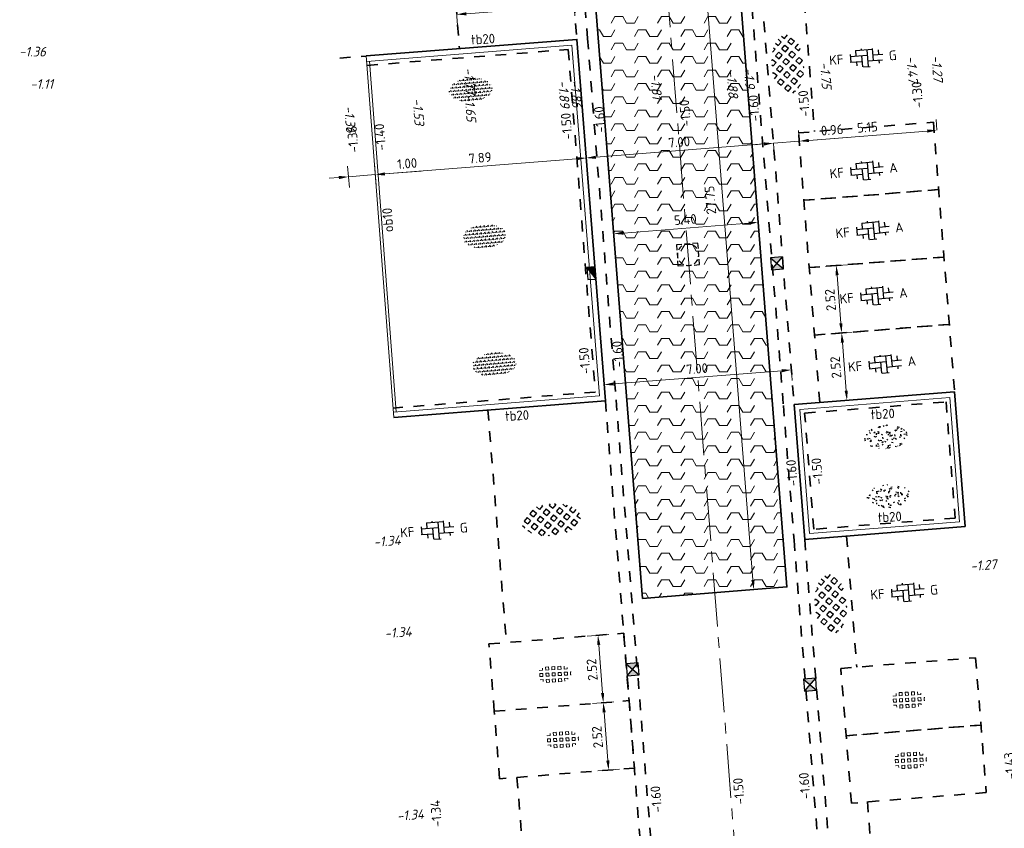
# Model space of a CAD drawing. Header units: metres. Extents: x 97990 to 98409, y 436026 to 436301.
# Tile 41 of 55: x 98245 to 98282, y 436228 to 436258. Entities that reach past the tile are written whole.
import ezdxf
from ezdxf.enums import TextEntityAlignment as Align

# ---------------------------------------------------------------- set-up
doc = ezdxf.new("R2010")
doc.units = ezdxf.units.M
doc.linetypes.add('AM-AS-SO', pattern=[16, 10, -2, 2, -2])
doc.linetypes.add('ZZ-HIDDEN-SO', pattern=[4, 2, -2])
for name, color, linetype, lineweight in [('B-WE-VH-NAP-T18-200', 252, 'Continuous', 18), ('B-WE-VH-OPENVERHARDING_TEGEL_GRAS-S-200', 70, 'Continuous', 18), ('N-OI-RI-ITR-M-200', 7, 'Continuous', 18), ('N-WE-AM-AS_WEG-G', 10, 'AM-AS-SO', 18), ('N-WE-GR-BEPLANTING-S-200', 90, 'Continuous', 25), ('N-WE-GR-GRAS-S-250', 60, 'Continuous', 25), ('N-WE-RI-HWA_KOLK-S-200', 150, 'Continuous', 25), ('N-WE-RI-HWA_PUTRAND-S-200', 150, 'Continuous', 25), ('N-WE-VH-FUNDERING-A-200', 252, 'Continuous', 18), ('N-WE-VH-FUNDERING-G', 7, 'Continuous', 35), ('N-WE-VH-FUNDERING_ZANDCEMENTSTABILISATIE-G', 7, 'ZZ-HIDDEN-SO', 35), ('N-WE-VH-HALFVERHARDING_GRASBETONSTEEN-S-200', 1, 'Continuous', 25), ('N-WE-VH-KANTOPSLUITING-T18-200', 1, 'Continuous', 18), ('N-WE-VH-KANTOPSLUITING_ACHTERKANTBAND-G', 1, 'Continuous', 18), ('N-WE-VH-KANTOPSLUITING_OPSLUITBAND_100X200-G', 1, 'Continuous', 18), ('N-WE-VH-KANTOPSLUITING_TROTTOIRBAND_180X200-G', 2, 'Continuous', 35), ('N-WE-VH-M-200', 7, 'Continuous', 18), ('N-WE-VH-MATERIAALGRENS-G', 7, 'ZZ-HIDDEN-SO', 35), ('N-WE-VH-NAP-T18-200', 4, 'Continuous', 18), ('N-WE-VH-OPENVERHARDING_BETONSTRAATSTEEN-S-200', 90, 'Continuous', 25)]:
    doc.layers.add(name, color=color, linetype=linetype, lineweight=lineweight)
doc.styles.add('NLCS-ISO', font='NLCS-ISO.ttf')
doc.styles.add('NLCS-ISO-M200-T18', font='NLCS-ISO.ttf', dxfattribs={"height": 0.36})
doc.styles.add('NLCS-ISO-M200-T18_CURSIEF', font='NLCS-ISO.ttf', dxfattribs={"oblique": 15, "height": 0.36})
doc.dimstyles.new('NLCS-M200-T18-PIJL_L2_H0', dxfattribs={"dimscale": 0.2, "dimtxt": 2.5, "dimasz": 1.8, "dimexe": 2, "dimexo": 2, "dimgap": 0.7, "dimtad": 1, "dimzin": 0, "dimdsep": 46, "dimtxsty": 'NLCS-ISO-M200-T18', "dimcen": 0, "dimdle": 2, "dimclrd": 256, "dimclre": 256, "dimclrt": 1, "dimadec": 0, "dimazin": 0, "dimtfac": 1, "dimtdec": 3, "dimtofl": 0, "dimtmove": 0, "dimatfit": 3, "dimfxl": 2, "dimfxlon": 1, "dimtfillclr": 256, "dimtolj": 1, "dimtzin": 0, "dimlwd": -1, "dimlwe": -1, "dimarcsym": 0})
doc.dimstyles.new('NLCS-M200-T18-PIJL_L2_H2', dxfattribs={"dimscale": 0.2, "dimtxt": 2.5, "dimasz": 1.8, "dimexe": 2, "dimexo": 2, "dimgap": 0.7, "dimtad": 1, "dimzin": 0, "dimdsep": 46, "dimtxsty": 'NLCS-ISO-M200-T18', "dimcen": 0, "dimdle": 2, "dimclrd": 256, "dimclre": 256, "dimclrt": 1, "dimazin": 0, "dimtfac": 1, "dimtdec": 3, "dimtofl": 0, "dimtmove": 0, "dimatfit": 3, "dimfxl": 2, "dimfxlon": 1, "dimtfillclr": 256, "dimtolj": 1, "dimtzin": 0, "dimlwd": -1, "dimlwe": -1, "dimarcsym": 0})

# ---------------------------------------------------------------- blocks, each defined once
blk = doc.blocks.new('SRI-PUT_PUTRAND_OPHOOGTEBRENGEN-SO')
at = {"lineweight": -3}
for points in [[(-1.01, 1.99), (-2.01, 1.99), (-2.01, 0.99)], [(0.49, 1.99), (-0.51, 1.99)], [(1.99, 0.99), (1.99, 1.99), (0.99, 1.99)], [(-2.01, 0.49), (-2.01, -0.51)], [(1.99, -0.51), (1.99, 0.49)], [(0.99, -2.01), (1.99, -2.01), (1.99, -1.01)], [(-0.51, -2.01), (0.49, -2.01)]]:
    blk.add_lwpolyline(points, dxfattribs=at)
blk.add_lwpolyline([(-1.01, -2.01), (-2.01, -2.01), (-2.01, -1.01)])
for start, end in [(74.9976, 104.9976), (165.0024, 195.0024), (120.0024, 150.0024), (29.9976, 59.9976), (344.9976, 14.9976), (210.0024, 240.0024), (299.9976, 329.9976), (255.0024, 285.0024)]:
    blk.add_arc((-0.01, -0.01), 2, start, end, dxfattribs=at)
blk = doc.blocks.new('SVH-GRASTEGEL_01_KL-SO')
for p, q in [((-3.12, 0.31), (-3.02, 0.31)), ((-3.02, -0.27), (-3.02, 0.31)), ((-2.44, 0.88), (-2.44, 1.09)), ((-2.44, 0.88), (-1.87, 0.88)), ((-2.44, 0.31), (-1.87, 0.31)), ((-2.44, -0.27), (-2.44, 0.31)), ((-1.87, 0.88), (-1.87, 1.38)), ((-1.87, -0.27), (-1.87, 0.31)), ((-1.29, 1.46), (-0.72, 1.46)), ((-1.29, 0.88), (-1.29, 1.46)), ((-1.29, 0.88), (-0.72, 0.88)), ((-1.29, 0.31), (-0.72, 0.31)), ((-1.29, -0.27), (-1.29, 0.31)), ((-0.72, 0.88), (-0.72, 1.46)), ((-0.72, -0.27), (-0.72, 0.31)), ((-0.14, 1.46), (0.43, 1.46)), ((-0.14, 0.88), (-0.14, 1.46)), ((-0.14, 0.88), (0.43, 0.88)), ((-0.14, 0.31), (0.43, 0.31)), ((-0.14, -0.27), (-0.14, 0.31)), ((0.43, 0.88), (0.43, 1.46)), ((0.43, -0.27), (0.43, 0.31)), ((1.01, 1.46), (1.58, 1.46)), ((1.01, 0.88), (1.01, 1.46)), ((1.01, 0.88), (1.58, 0.88)), ((1.01, 0.31), (1.58, 0.31)), ((1.01, -0.27), (1.01, 0.31)), ((1.58, 0.88), (1.58, 1.46)), ((1.58, -0.27), (1.58, 0.31)), ((2.16, 0.88), (2.16, 1.26)), ((2.16, 0.88), (2.72, 0.88)), ((2.16, 0.31), (2.73, 0.31)), ((2.16, -0.27), (2.16, 0.31)), ((2.73, -0.27), (2.73, 0.31)), ((-3.14, -0.27), (-3.02, -0.27)), ((-2.44, -0.27), (-1.87, -0.27)), ((-2.44, -0.84), (-1.87, -0.84)), ((-2.44, -1.09), (-2.44, -0.84)), ((-1.87, -1.38), (-1.87, -0.84)), ((-1.29, -0.27), (-0.72, -0.27)), ((-1.29, -0.84), (-0.72, -0.84)), ((-1.29, -1.42), (-1.29, -0.84)), ((-1.29, -1.42), (-0.72, -1.42)), ((-0.72, -1.42), (-0.72, -0.84)), ((-0.14, -0.27), (0.43, -0.27)), ((-0.14, -0.84), (0.43, -0.84)), ((-0.14, -1.42), (-0.14, -0.84)), ((-0.14, -1.42), (0.43, -1.42)), ((0.43, -1.42), (0.43, -0.84)), ((1.01, -0.27), (1.58, -0.27)), ((1.01, -0.84), (1.58, -0.84)), ((1.01, -1.42), (1.01, -0.84)), ((1.01, -1.42), (1.58, -1.42)), ((1.58, -1.42), (1.58, -0.84)), ((2.16, -0.27), (2.73, -0.27)), ((2.16, -0.84), (2.73, -0.84)), ((2.16, -1.26), (2.16, -0.84)), ((2.73, -0.87), (2.73, -0.84))]:
    blk.add_line(p, q)
at = {"style": 'NLCS-ISO'}
blk.add_attdef('FORMAAT', text='', height=1.8, dxfattribs=at).set_placement((-4.39, 0.02), align=Align.MIDDLE_RIGHT)
blk.add_attdef('KLEUR', text='', height=1.8, dxfattribs=at).set_placement((4.11, 0.02), align=Align.MIDDLE_LEFT)
at = {"style": 'NLCS-ISO', "flags": 1}
blk.add_attdef('FUNCTIE', text='', height=1.8, dxfattribs=at).set_placement((-0.14, -2.73), align=Align.TOP_CENTER)
blk = doc.blocks.new('SGR-GRAS_01_KL-SO')
h = blk.add_hatch()
h.set_pattern_fill('AGR-GRAS_01', color=256, scale=0.075, pattern_type=2)
h.set_pattern_definition([(0, (0, 0), (1.875, 1.875), [0.225, -1.5]), (45, (0.75, 0.375), (-0.2121, 3.5002), [0.225, -1.5]), (30, (0.15, 0.225), (0.4265, 2.4113), [0.225, -1.5]), (15, (0.6, 0.9), (0.72305, 1.35843), [0.225, -1.5]), (135, (0.3, 3.75), (-0.05303, -1.21976), [0.225, -1.5]), (150, (2.25, 0.75), (0.40442, -1.09952), [0.225, -1.5]), (165, (0.45, 0.075), (0.26897, -1.3144), [0.225, -1.5]), (85, (0.75, 0.75), (-1.6363, 1.95), [0.225, -1.5]), (100, (0, 0), (-2.0852, 1.4601), [0.225, -1.5])])
edge = h.paths.add_edge_path()
edge.add_ellipse((0, 0), major_axis=(-3.25, 0), ratio=0.538462, start_angle=0, end_angle=360)
at = {"style": 'NLCS-ISO'}
blk.add_attdef('TYPE', text='', height=1.8, dxfattribs=at).set_placement((4.25, 0), align=Align.MIDDLE_LEFT)
blk = doc.blocks.new('SVH-BSS_KEIFORMAAT_ELLEBOOG_KL-SO')
for p, q in [((-2.92, 0.77), (-2.92, -0.66)), ((-2.92, 0.39), (0.23, 0.39)), ((-1.87, 1.43), (-1.87, 0.39)), ((-1.86, 1.44), (1.28, 1.44)), ((-0.82, 1.69), (-0.82, 1.44)), ((-0.82, 0.39), (-0.82, -1.69)), ((0.23, 1.44), (0.23, -1.71)), ((1.28, 1.61), (1.28, -0.66)), ((1.28, 0.39), (3.17, 0.39)), ((2.33, 1.22), (2.33, 0.39)), ((-3.01, -0.66), (-0.82, -0.66)), ((-1.87, -0.66), (-1.87, -1.43)), ((-0.65, -1.71), (0.65, -1.71)), ((0.23, -0.66), (3.01, -0.66)), ((2.33, -0.66), (2.33, -1.22))]:
    blk.add_line(p, q)
at = {"style": 'NLCS-ISO'}
blk.add_attdef('FORMAAT', text='', height=1.8, dxfattribs=at).set_placement((-4.25, 0), align=Align.MIDDLE_RIGHT)
blk.add_attdef('KLEUR', text='', height=1.8, dxfattribs=at).set_placement((4.25, 0), align=Align.MIDDLE_LEFT)
at = {"style": 'NLCS-ISO', "flags": 1}
blk.add_attdef('FUNCTIE', text='', height=1.8, dxfattribs=at).set_placement((0, -2.75), align=Align.TOP_CENTER)
blk = doc.blocks.new('SVH-GRASBETONSTEEN_02-SO')
for p, q in [((-3.64, 2.21), (-3.59, 2.26)), ((-3.02, 1.59), (-3.64, 2.21)), ((-3.02, 1.59), (-2.4, 2.21)), ((-2.4, 2.21), (-2.77, 2.58)), ((-1.16, 2.21), (-0.55, 2.83)), ((-0.55, 1.59), (-1.16, 2.21)), ((0.07, 2.21), (-0.55, 2.83)), ((-0.55, 1.59), (0.07, 2.21)), ((0.69, 2.83), (0.56, 2.96)), ((0.69, 2.83), (0.8, 2.94)), ((1.31, 2.21), (1.89, 2.79)), ((1.93, 1.59), (1.31, 2.21)), ((1.93, 1.59), (2.55, 2.21)), ((2.55, 2.21), (1.98, 2.78)), ((4.4, 1.59), (3.87, 2.12)), ((-4.88, -0.26), (-5.49, 0.35)), ((-4.88, 0.97), (-4.26, 1.59)), ((-4.26, 0.35), (-4.88, 0.97)), ((-3.64, 0.97), (-4.26, 1.59)), ((-4.26, 0.35), (-3.64, 0.97)), ((-3.64, -0.26), (-3.02, 0.35)), ((-2.4, -0.26), (-3.02, 0.35)), ((-2.4, 0.97), (-1.78, 1.59)), ((-1.78, 0.35), (-2.4, 0.97)), ((-1.16, 0.97), (-1.78, 1.59)), ((-1.78, 0.35), (-1.16, 0.97)), ((-1.16, -0.26), (-0.55, 0.35)), ((0.07, -0.26), (-0.55, 0.35)), ((0.07, 0.97), (0.69, 1.59)), ((0.69, 0.35), (0.07, 0.97)), ((1.31, 0.97), (0.69, 1.59)), ((0.69, 0.35), (1.31, 0.97)), ((1.31, -0.26), (1.93, 0.35)), ((2.55, -0.26), (1.93, 0.35)), ((2.55, 0.97), (3.17, 1.59)), ((3.17, 0.35), (2.55, 0.97)), ((3.78, 0.97), (3.17, 1.59)), ((3.17, 0.35), (3.78, 0.97)), ((3.78, -0.26), (4.4, 0.35)), ((4.4, 1.59), (4.52, 1.71)), ((5.02, -0.26), (4.4, 0.35)), ((5.02, 0.97), (5.14, 1.09)), ((5.42, 0.57), (5.02, 0.97)), ((-5.35, -0.74), (-4.88, -0.26)), ((-4.82, -1.45), (-4.26, -0.88)), ((-3.64, -1.5), (-4.26, -0.88)), ((-4.12, -1.98), (-3.64, -1.5)), ((-3.02, -0.88), (-3.64, -0.26)), ((-3.02, -0.88), (-2.4, -0.26)), ((-2.4, -1.5), (-1.78, -0.88)), ((-1.78, -2.12), (-2.4, -1.5)), ((-1.16, -1.5), (-1.78, -0.88)), ((-1.78, -2.12), (-1.16, -1.5)), ((-0.55, -0.88), (-1.16, -0.26)), ((-0.55, -0.88), (0.07, -0.26)), ((0.07, -1.5), (0.69, -0.88)), ((0.69, -2.12), (0.07, -1.5)), ((1.31, -1.5), (0.69, -0.88)), ((0.69, -2.12), (1.31, -1.5)), ((1.93, -0.88), (1.31, -0.26)), ((1.93, -0.88), (2.55, -0.26)), ((2.55, -1.5), (3.17, -0.88)), ((3.17, -2.12), (2.55, -1.5)), ((3.78, -1.5), (3.17, -0.88)), ((3.17, -2.12), (3.78, -1.5)), ((4.4, -0.88), (3.78, -0.26)), ((4.4, -0.88), (5.02, -0.26)), ((-3.29, -2.39), (-3.02, -2.12)), ((-2.48, -2.66), (-3.02, -2.12)), ((-1.16, -2.74), (-0.55, -2.12)), ((-0.98, -2.93), (-1.16, -2.74)), ((0.07, -2.74), (-0.55, -2.12)), ((-0.16, -2.97), (0.07, -2.74)), ((1.31, -2.74), (1.93, -2.12)), ((1.44, -2.87), (1.31, -2.74)), ((2.47, -2.66), (1.93, -2.12))]:
    blk.add_line(p, q)
at = {"style": 'NLCS-ISO'}
blk.add_attdef('FORMAAT', text='', height=1.8, dxfattribs=at).set_placement((-6.62, -0.1), align=Align.MIDDLE_RIGHT)
blk.add_attdef('KLEUR', text='', height=1.8, dxfattribs=at).set_placement((6.43, -0.1), align=Align.MIDDLE_LEFT)
at = {"style": 'NLCS-ISO', "flags": 1}
blk.add_attdef('FUNCTIE', text='', height=1.8, dxfattribs=at).set_placement((0, -3.98), align=Align.TOP_CENTER)
blk = doc.blocks.new('SRI-KOLK_STRAAT_01-SO')
h = blk.add_hatch(color=256)
h.dxf.hatch_style = 1
h.paths.add_polyline_path([(0, 1.125), (-1.125, 2.25), (-1.125, 0)])
h.paths.add_polyline_path([(1.125, 2.25), (0, 1.125), (1.125, 0)])
for p, q in [((-1.125, 0), (1.125, 2.25)), ((1.125, 0), (-1.125, 2.25))]:
    blk.add_line(p, q)
blk.add_lwpolyline([(-1.125, 0), (1.125, 0), (1.125, 2.25), (-1.125, 2.25)], close=True)
blk = doc.blocks.new('*D284')
at = {"layer": 'Defpoints', "color": 0, "ltscale": 0.2, "transparency": 16777216}
for p in [(98265.571, 436258.269), (98265.571, 436258.268), (98266.964, 436184.894)]:
    blk.add_point(p, dxfattribs=at)
at = {"layer": 'N-WE-VH-M-200', "ltscale": 0.2, "transparency": 16777216}
for p, q in [((98261.229, 436257.524), (98261.166, 436258.322)), ((98261.556, 436257.951), (98265.212, 436258.24)), ((98265.571, 436258.268), (98265.603, 436257.87))]:
    blk.add_line(p, q, dxfattribs=at)
for points in [[(98265.217, 436258.18), (98265.208, 436258.3), (98265.571, 436258.268)], [(98261.561, 436257.891), (98261.551, 436258.011), (98261.197, 436257.923)]]:
    blk.add_solid(points, dxfattribs=at)
at = {"layer": 'N-WE-VH-M-200', "color": 1, "ltscale": 0.2, "transparency": 16777216, "insert": (98263.359, 436258.415), "char_height": 0.36, "attachment_point": 5, "rotation": 4.5153, "style": 'NLCS-ISO-M200-T18'}
blk.add_mtext('\\A1;4.39', dxfattribs=at)
blk = doc.blocks.new('*D285')
at = {"layer": 'Defpoints', "color": 0, "ltscale": 0.2, "transparency": 16777216}
for p in [(98265.571, 436258.269), (98273.669, 436244.678), (98273.669, 436244.678)]:
    blk.add_point(p, dxfattribs=at)
at = {"layer": 'N-WE-VH-M-200', "ltscale": 0.2, "transparency": 16777216}
for p, q in [((98267.047, 436244.155), (98273.31, 436244.65)), ((98273.669, 436244.678), (98273.7, 436244.279)), ((98266.657, 436244.525), (98266.72, 436243.728))]:
    blk.add_line(p, q, dxfattribs=at)
for points in [[(98273.315, 436244.59), (98273.305, 436244.709), (98273.669, 436244.678)], [(98267.052, 436244.095), (98267.042, 436244.215), (98266.688, 436244.127)]]:
    blk.add_solid(points, dxfattribs=at)
at = {"layer": 'N-WE-VH-M-200', "color": 1, "ltscale": 0.2, "transparency": 16777216, "insert": (98270.153, 436244.721), "char_height": 0.36, "attachment_point": 5, "rotation": 4.5153, "style": 'NLCS-ISO-M200-T18'}
blk.add_mtext('\\A1;7.00', dxfattribs=at)
blk = doc.blocks.new('*D286')
at = {"layer": 'Defpoints', "color": 0, "ltscale": 0.2, "transparency": 16777216}
for p in [(98273.669, 436244.678), (98279.802, 436186.852), (98279.802, 436186.852)]:
    blk.add_point(p, dxfattribs=at)
at = {"layer": 'N-WE-VH-M-200', "ltscale": 0.2, "transparency": 16777216}
for p, q in [((98278.214, 436187.128), (98278.276, 436186.33)), ((98279.802, 436186.852), (98279.77, 436187.251)), ((98278.604, 436186.757), (98279.443, 436186.824))]:
    blk.add_line(p, q, dxfattribs=at)
for points in [[(98278.609, 436186.698), (98278.599, 436186.817), (98278.245, 436186.729)], [(98279.447, 436186.764), (98279.438, 436186.883), (98279.802, 436186.852)]]:
    blk.add_solid(points, dxfattribs=at)
at = {"layer": 'N-WE-VH-M-200', "color": 1, "ltscale": 0.2, "transparency": 16777216, "insert": (98278.998, 436187.109), "char_height": 0.36, "attachment_point": 5, "rotation": 4.5153, "style": 'NLCS-ISO-M200-T18'}
blk.add_mtext('\\A1;1.56', dxfattribs=at)
blk = doc.blocks.new('*D295')
at = {"layer": 'Defpoints', "color": 0, "ltscale": 0.2, "transparency": 16777216}
for p in [(98258.158, 436251.955), (98257.369, 436249.263), (98258.364, 436249.34)]:
    blk.add_point(p, dxfattribs=at)
at = {"layer": 'N-WE-VH-M-200', "ltscale": 0.2, "transparency": 16777216}
for p, q in [((98258.189, 436251.556), (98258.126, 436252.354)), ((98257.194, 436251.477), (98257.131, 436252.275)), ((98258.517, 436251.983), (98259.873, 436252.09)), ((98256.804, 436251.848), (98256.445, 436251.82)), ((98257.163, 436251.876), (98258.158, 436251.955))]:
    blk.add_line(p, q, dxfattribs=at)
for points in [[(98258.522, 436251.923), (98258.512, 436252.043), (98258.158, 436251.955)], [(98256.809, 436251.788), (98256.799, 436251.908), (98257.163, 436251.876)]]:
    blk.add_solid(points, dxfattribs=at)
at = {"layer": 'N-WE-VH-M-200', "color": 1, "ltscale": 0.2, "transparency": 16777216, "insert": (98259.349, 436252.37), "char_height": 0.36, "attachment_point": 5, "rotation": 4.5153, "style": 'NLCS-ISO-M200-T18'}
blk.add_mtext('\\A1;1.00', dxfattribs=at)
blk = doc.blocks.new('*D296')
at = {"layer": 'Defpoints', "color": 0, "ltscale": 0.2, "transparency": 16777216}
for p in [(98266.021, 436252.576), (98266.021, 436252.576), (98258.364, 436249.34)]:
    blk.add_point(p, dxfattribs=at)
at = {"layer": 'N-WE-VH-M-200', "ltscale": 0.2, "transparency": 16777216}
for p, q in [((98258.189, 436251.556), (98258.126, 436252.354)), ((98258.517, 436251.983), (98265.662, 436252.547)), ((98266.021, 436252.576), (98266.053, 436252.177))]:
    blk.add_line(p, q, dxfattribs=at)
for points in [[(98265.667, 436252.488), (98265.657, 436252.607), (98266.021, 436252.576)], [(98258.522, 436251.923), (98258.512, 436252.043), (98258.158, 436251.955)]]:
    blk.add_solid(points, dxfattribs=at)
at = {"layer": 'N-WE-VH-M-200', "color": 1, "ltscale": 0.2, "transparency": 16777216, "insert": (98262.064, 436252.584), "char_height": 0.36, "attachment_point": 5, "rotation": 4.5153, "style": 'NLCS-ISO-M200-T18'}
blk.add_mtext('\\A1;7.89', dxfattribs=at)
blk = doc.blocks.new('*D297')
at = {"layer": 'Defpoints', "color": 0, "ltscale": 0.2, "transparency": 16777216}
for p in [(98273.001, 436253.127), (98273.001, 436253.127), (98266.021, 436252.576)]:
    blk.add_point(p, dxfattribs=at)
at = {"layer": 'N-WE-VH-M-200', "ltscale": 0.2, "transparency": 16777216}
for p, q in [((98266.38, 436252.604), (98272.643, 436253.099)), ((98273.001, 436253.127), (98273.033, 436252.728)), ((98266.021, 436252.576), (98266.053, 436252.177))]:
    blk.add_line(p, q, dxfattribs=at)
for points in [[(98272.647, 436253.039), (98272.638, 436253.158), (98273.001, 436253.127)], [(98266.385, 436252.544), (98266.375, 436252.664), (98266.021, 436252.576)]]:
    blk.add_solid(points, dxfattribs=at)
at = {"layer": 'N-WE-VH-M-200', "color": 1, "ltscale": 0.2, "transparency": 16777216, "insert": (98269.486, 436253.17), "char_height": 0.36, "attachment_point": 5, "rotation": 4.5153, "style": 'NLCS-ISO-M200-T18'}
blk.add_mtext('\\A1;7.00', dxfattribs=at)
blk = doc.blocks.new('*D298')
at = {"layer": 'Defpoints', "color": 0, "ltscale": 0.2, "transparency": 16777216}
for p in [(98273.001, 436253.127), (98273.961, 436253.203), (98273.961, 436253.203)]:
    blk.add_point(p, dxfattribs=at)
at = {"layer": 'N-WE-VH-M-200', "ltscale": 0.2, "transparency": 16777216}
for p, q in [((98273.961, 436253.203), (98273.929, 436253.602)), ((98272.643, 436253.099), (98272.284, 436253.07)), ((98273.001, 436253.127), (98273.961, 436253.203)), ((98273.001, 436253.127), (98273.033, 436252.728)), ((98274.32, 436253.231), (98275.747, 436253.344))]:
    blk.add_line(p, q, dxfattribs=at)
for points in [[(98272.647, 436253.039), (98272.638, 436253.158), (98273.001, 436253.127)], [(98274.324, 436253.171), (98274.315, 436253.291), (98273.961, 436253.203)]]:
    blk.add_solid(points, dxfattribs=at)
at = {"layer": 'N-WE-VH-M-200', "color": 1, "ltscale": 0.2, "transparency": 16777216, "insert": (98275.188, 436253.621), "char_height": 0.36, "attachment_point": 5, "rotation": 4.5153, "style": 'NLCS-ISO-M200-T18'}
blk.add_mtext('\\A1;0.96', dxfattribs=at)
blk = doc.blocks.new('*D299')
at = {"layer": 'Defpoints', "color": 0, "ltscale": 0.2, "transparency": 16777216}
for p in [(98279.095, 436253.608), (98279.096, 436253.601), (98273.961, 436253.203)]:
    blk.add_point(p, dxfattribs=at)
at = {"layer": 'N-WE-VH-M-200', "ltscale": 0.2, "transparency": 16777216}
for p, q in [((98279.095, 436253.608), (98279.064, 436254.007)), ((98273.961, 436253.203), (98273.929, 436253.602)), ((98274.32, 436253.231), (98278.736, 436253.58))]:
    blk.add_line(p, q, dxfattribs=at)
for points in [[(98278.741, 436253.52), (98278.731, 436253.64), (98279.095, 436253.608)], [(98274.324, 436253.171), (98274.315, 436253.291), (98273.961, 436253.203)]]:
    blk.add_solid(points, dxfattribs=at)
at = {"layer": 'N-WE-VH-M-200', "color": 1, "ltscale": 0.2, "transparency": 16777216, "insert": (98276.503, 436253.724), "char_height": 0.36, "attachment_point": 5, "rotation": 4.5153, "style": 'NLCS-ISO-M200-T18'}
blk.add_mtext('\\A1;5.15', dxfattribs=at)
blk = doc.blocks.new('*D168')
at = {"layer": 'Defpoints', "color": 0, "ltscale": 0.2, "transparency": 16777216}
for p in [(98274.532, 436245.976), (98275.543, 436246.056), (98274.73, 436243.464)]:
    blk.add_point(p, dxfattribs=at)
at = {"layer": 'N-WE-VH-M-200', "ltscale": 0.2, "transparency": 16777216}
for p, q in [((98275.144, 436246.025), (98275.941, 436246.088)), ((98275.713, 436243.903), (98275.571, 436245.697)), ((98275.342, 436243.513), (98276.14, 436243.576))]:
    blk.add_line(p, q, dxfattribs=at)
for points in [[(98275.511, 436245.693), (98275.631, 436245.702), (98275.543, 436246.056)], [(98275.653, 436243.898), (98275.772, 436243.908), (98275.741, 436243.544)]]:
    blk.add_solid(points, dxfattribs=at)
at = {"layer": 'N-WE-VH-M-200', "color": 1, "ltscale": 0.2, "transparency": 16777216, "insert": (98275.323, 436244.775), "char_height": 0.36, "attachment_point": 5, "rotation": 94.5153, "style": 'NLCS-ISO-M200-T18'}
blk.add_mtext('\\A1;2.52', dxfattribs=at)
blk = doc.blocks.new('*D169')
at = {"layer": 'Defpoints', "color": 0, "ltscale": 0.2, "transparency": 16777216}
for p in [(98274.333, 436248.489), (98275.344, 436248.568), (98274.532, 436245.976)]:
    blk.add_point(p, dxfattribs=at)
at = {"layer": 'N-WE-VH-M-200', "ltscale": 0.2, "transparency": 16777216}
for p, q in [((98274.945, 436248.537), (98275.743, 436248.6)), ((98275.514, 436246.415), (98275.373, 436248.21)), ((98275.144, 436246.025), (98275.941, 436246.088))]:
    blk.add_line(p, q, dxfattribs=at)
for points in [[(98275.313, 436248.205), (98275.432, 436248.214), (98275.344, 436248.568)], [(98275.454, 436246.41), (98275.574, 436246.42), (98275.543, 436246.056)]]:
    blk.add_solid(points, dxfattribs=at)
at = {"layer": 'N-WE-VH-M-200', "color": 1, "ltscale": 0.2, "transparency": 16777216, "insert": (98275.124, 436247.287), "char_height": 0.36, "attachment_point": 5, "rotation": 94.5153, "style": 'NLCS-ISO-M200-T18'}
blk.add_mtext('\\A1;2.52', dxfattribs=at)
blk = doc.blocks.new('*D161')
at = {"layer": 'Defpoints', "color": 0, "ltscale": 0.2, "transparency": 16777216}
for p in [(98266.66, 436232.277), (98265.109, 436232.154), (98265.307, 436229.642)]:
    blk.add_point(p, dxfattribs=at)
at = {"layer": 'N-WE-VH-M-200', "ltscale": 0.2, "transparency": 16777216}
for p, q in [((98266.261, 436232.245), (98267.058, 436232.308)), ((98266.83, 436230.124), (98266.688, 436231.918)), ((98266.459, 436229.733), (98267.257, 436229.796))]:
    blk.add_line(p, q, dxfattribs=at)
for points in [[(98266.628, 436231.913), (98266.748, 436231.923), (98266.66, 436232.277)], [(98266.77, 436230.119), (98266.889, 436230.128), (98266.858, 436229.765)]]:
    blk.add_solid(points, dxfattribs=at)
at = {"layer": 'N-WE-VH-M-200', "color": 1, "ltscale": 0.2, "transparency": 16777216, "insert": (98266.44, 436230.996), "char_height": 0.36, "attachment_point": 5, "rotation": 94.5153, "style": 'NLCS-ISO-M200-T18'}
blk.add_mtext('\\A1;2.52', dxfattribs=at)
blk = doc.blocks.new('*D162')
at = {"layer": 'Defpoints', "color": 0, "ltscale": 0.2, "transparency": 16777216}
for p in [(98266.461, 436234.789), (98264.911, 436234.667), (98265.109, 436232.154)]:
    blk.add_point(p, dxfattribs=at)
at = {"layer": 'N-WE-VH-M-200', "ltscale": 0.2, "transparency": 16777216}
for p, q in [((98266.062, 436234.758), (98266.86, 436234.821)), ((98266.631, 436232.636), (98266.489, 436234.43)), ((98266.261, 436232.245), (98267.058, 436232.308))]:
    blk.add_line(p, q, dxfattribs=at)
for points in [[(98266.43, 436234.425), (98266.549, 436234.435), (98266.461, 436234.789)], [(98266.571, 436232.631), (98266.691, 436232.64), (98266.66, 436232.277)]]:
    blk.add_solid(points, dxfattribs=at)
at = {"layer": 'N-WE-VH-M-200', "color": 1, "ltscale": 0.2, "transparency": 16777216, "insert": (98266.241, 436233.508), "char_height": 0.36, "attachment_point": 5, "rotation": 94.5153, "style": 'NLCS-ISO-M200-T18'}
blk.add_mtext('\\A1;2.52', dxfattribs=at)
blk = doc.blocks.new('*D252')
at = {"layer": 'Defpoints', "color": 0, "ltscale": 0.2, "transparency": 16777216}
for p in [(98271.322, 436264.248), (98265.938, 436263.823), (98272.434, 436250.176)]:
    blk.add_point(p, dxfattribs=at)
at = {"layer": 'N-OI-RI-ITR-M-200', "ltscale": 0.2, "transparency": 16777216}
for p, q in [((98272.402, 436250.575), (98272.466, 436249.777)), ((98267.019, 436250.149), (98267.082, 436249.352)), ((98267.41, 436249.779), (98272.075, 436250.148))]:
    blk.add_line(p, q, dxfattribs=at)
for points in [[(98272.07, 436250.207), (98272.08, 436250.088), (98272.434, 436250.176)], [(98267.405, 436249.839), (98267.414, 436249.719), (98267.051, 436249.751)]]:
    blk.add_solid(points, dxfattribs=at)
at = {"layer": 'N-OI-RI-ITR-M-200', "color": 1, "ltscale": 0.2, "transparency": 16777216, "insert": (98269.717, 436250.282), "char_height": 0.36, "attachment_point": 5, "rotation": 4.5194, "style": 'NLCS-ISO-M200-T18'}
blk.add_mtext('\\A1;5.40', dxfattribs=at)
blk = doc.blocks.new('*D261')
at = {"layer": 'Defpoints', "color": 0, "ltscale": 0.2, "transparency": 16777216}
for p in [(98271.322, 436264.248), (98273.506, 436236.589), (98272.265, 436236.491)]:
    blk.add_point(p, dxfattribs=at)
at = {"layer": 'N-OI-RI-ITR-M-200', "ltscale": 0.2, "transparency": 16777216}
for p, q in [((98270.478, 436264.182), (98269.68, 436264.119)), ((98270.107, 436263.791), (98272.237, 436236.85)), ((98272.664, 436236.522), (98271.866, 436236.459))]:
    blk.add_line(p, q, dxfattribs=at)
for points in [[(98270.047, 436263.786), (98270.167, 436263.796), (98270.079, 436264.15)], [(98272.177, 436236.845), (98272.297, 436236.854), (98272.265, 436236.491)]]:
    blk.add_solid(points, dxfattribs=at)
at = {"layer": 'N-OI-RI-ITR-M-200', "color": 1, "ltscale": 0.2, "transparency": 16777216, "insert": (98270.65, 436251.007), "char_height": 0.36, "attachment_point": 5, "rotation": 94.5194, "style": 'NLCS-ISO-M200-T18'}
blk.add_mtext('\\A1;27.75', dxfattribs=at)
blk = doc.blocks.new('SGR-BEPLANTING_SOORT_01_KL-SO')
h = blk.add_hatch()
h.set_pattern_fill('AGR-BEPLANTING_SOORT_01', color=256, scale=0.1, pattern_type=2)
h.set_pattern_definition([(60, (0, 0), (-0.288675, 0.5), [0.14434, -0.43301]), (120, (0, 0), (-0.57735, -1e-07), [0.14434, -0.43301]), (270, (0, 0), (0.288675, -0.5), [0.125, -0.875])])
edge = h.paths.add_edge_path()
edge.add_ellipse((0, 0), major_axis=(3.25, 0), ratio=0.538462, start_angle=0, end_angle=360)
at = {"style": 'NLCS-ISO'}
blk.add_attdef('TYPE', text='', height=1.8, dxfattribs=at).set_placement((4.25, 0), align=Align.MIDDLE_LEFT)
blk = doc.blocks.new('SRI-KOLK_TROTTOIR-SO')
blk.add_hatch(color=256).paths.add_polyline_path([(1.125, 1.5), (-1.125, 1.5), (-1.125, 0)])
blk.add_line((-1.125, 0), (1.125, 1.5))
at = {"flags": 128}
blk.add_lwpolyline([(-1.125, 0), (1.125, 0), (1.125, 1.5), (-1.125, 1.5)], close=True, dxfattribs=at)

msp = doc.modelspace()

# ---------------------------------------------------------------- hatches: boundary and pattern name
at = {"layer": 'N-WE-VH-FUNDERING-A-200'}
h = msp.add_hatch(dxfattribs=at)
h.set_pattern_fill('AVH-FUNDERING_OVERIG-SO', color=252, scale=0.2, pattern_type=2)
h.set_pattern_definition([(0, (98270.12518, 436245.10316), (1.299038, 0.25), [0.288676, -1.443376]), (60, (98270.41386, 436245.60316), (-4e-07, 0.4999994), [0.288676, -1.443376]), (120, (98270.1252, 436245.10316), (-0.866026, 0.5), [0.288676, -1.443376])])
h.paths.add_polyline_path([(98265.938, 436263.823), (98268.123, 436236.164), (98273.506, 436236.589), (98271.322, 436264.248)])

# ---------------------------------------------------------------- linework, layer by layer
at = {"layer": 'N-WE-AM-AS_WEG-G', "ltscale": 0.2}
msp.add_line((98267.481, 436278.582), (98276.059, 436169.96), dxfattribs=at)
at = {"layer": 'N-WE-VH-FUNDERING-G'}
msp.add_lwpolyline([(98265.938, 436263.823), (98268.123, 436236.164), (98273.506, 436236.589), (98271.322, 436264.248)], close=True, dxfattribs=at)
at = {"layer": 'N-WE-VH-FUNDERING_ZANDCEMENTSTABILISATIE-G', "ltscale": 0.2}
msp.add_lwpolyline([(98257.854, 436256.028), (98265.354, 436256.621), (98266.359, 436243.853), (98258.827, 436243.256)], dxfattribs=at)
msp.add_lwpolyline([(98279.433, 436243.485), (98279.775, 436239.158), (98274.506, 436238.742), (98274.164, 436243.068)], close=True, dxfattribs=at)
at = {"layer": 'N-WE-VH-KANTOPSLUITING_ACHTERKANTBAND-G'}
msp.add_lwpolyline([(98257.842, 436256.178), (98265.491, 436256.782), (98266.52, 436243.716), (98258.839, 436243.107)], dxfattribs=at)
at = {"layer": 'N-WE-VH-KANTOPSLUITING_ACHTERKANTBAND-G', "ltscale": 0.2}
msp.add_lwpolyline([(98274.351, 436238.579), (98273.986, 436243.205), (98279.571, 436243.646), (98279.936, 436239.02)], close=True, dxfattribs=at)
at = {"layer": 'N-WE-VH-KANTOPSLUITING_OPSLUITBAND_100X200-G'}
for points in [[(98258.855, 436242.907), (98257.826, 436256.377)], [(98258.94, 436243.115), (98257.941, 436256.186)], [(98258.955, 436242.915), (98258.955, 436242.915)]]:
    msp.add_lwpolyline(points, dxfattribs=at)
at = {"layer": 'N-WE-VH-KANTOPSLUITING_TROTTOIRBAND_180X200-G', "ltscale": 0.2}
for p, q in [((98273.771, 436243.389), (98279.754, 436243.861)), ((98279.754, 436243.861), (98280.151, 436238.837)), ((98273.771, 436243.389), (98274.167, 436238.364)), ((98280.151, 436238.837), (98274.167, 436238.364))]:
    msp.add_line(p, q, dxfattribs=at)
at = {"layer": 'N-WE-VH-KANTOPSLUITING_TROTTOIRBAND_180X200-G'}
msp.add_lwpolyline([(98257.826, 436256.377), (98265.675, 436256.997), (98266.736, 436243.532), (98258.855, 436242.907)], dxfattribs=at)
at = {"layer": 'N-WE-VH-MATERIAALGRENS-G', "ltscale": 0.2}
for p, q in [((98271.572, 436266.138), (98273.372, 436243.357)), ((98265.411, 436265.378), (98266.071, 436257.029)), ((98272.076, 436264.839), (98273.771, 436243.389)), ((98265.184, 436263.165), (98265.672, 436256.997)), ((98260.85, 436262.326), (98261.298, 436256.652)), ((98274.153, 436258.385), (98274.534, 436253.56)), ((98256.833, 436256.299), (98257.826, 436256.375)), ((98273.936, 436253.513), (98278.961, 436253.91)), ((98278.961, 436253.91), (98279.754, 436243.861)), ((98274.73, 436243.464), (98273.936, 436253.513)), ((98279.159, 436251.398), (98274.135, 436251.001)), ((98274.135, 436251.001), (98279.159, 436251.398)), ((98274.135, 436251.001), (98278.994, 436251.385)), ((98279.358, 436248.885), (98274.333, 436248.489)), ((98274.333, 436248.489), (98279.358, 436248.885)), ((98274.333, 436248.489), (98279.192, 436248.872)), ((98279.556, 436246.373), (98274.532, 436245.976)), ((98274.532, 436245.976), (98279.556, 436246.373)), ((98267.134, 436243.564), (98273.214, 436166.617)), ((98262.36, 436243.194), (98263.045, 436234.519)), ((98266.736, 436243.532), (98272.846, 436166.186)), ((98273.372, 436243.357), (98273.769, 436238.333)), ((98275.724, 436238.487), (98276.11, 436233.603)), ((98273.769, 436238.333), (98278.178, 436182.512)), ((98274.167, 436238.364), (98278.576, 436182.544)), ((98262.398, 436234.468), (98267.423, 436234.865)), ((98267.423, 436234.865), (98267.82, 436229.841)), ((98262.597, 436231.956), (98262.398, 436234.468)), ((98275.512, 436233.556), (98280.537, 436233.953)), ((98280.537, 436233.953), (98280.934, 436228.928)), ((98275.909, 436228.532), (98275.512, 436233.556)), ((98262.597, 436231.956), (98267.621, 436232.353)), ((98262.795, 436229.444), (98262.597, 436231.956)), ((98280.735, 436231.441), (98275.711, 436231.044)), ((98275.711, 436231.044), (98280.735, 436231.441)), ((98275.711, 436231.044), (98280.57, 436231.428)), ((98276.308, 436231.091), (98276.309, 436231.085)), ((98267.82, 436229.841), (98262.795, 436229.444)), ((98263.442, 436229.495), (98264.005, 436222.374)), ((98280.934, 436228.928), (98275.909, 436228.532)), ((98276.505, 436228.593), (98276.768, 436225.27))]:
    msp.add_line(p, q, dxfattribs=at)
msp.add_lwpolyline([(98266.071, 436257.029), (98267.134, 436243.564)], dxfattribs=at)

# ---------------------------------------------------------------- block references
at = {"layer": 'B-WE-VH-OPENVERHARDING_TEGEL_GRAS-S-200', "xscale": 0.2000000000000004, "yscale": 0.2000000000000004, "zscale": 0.2000000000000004, "rotation": 183.0849812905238}
for p in [(98264.836, 436233.34), (98278.014, 436232.386), (98265.124, 436230.904), (98278.089, 436230.133)]:
    msp.add_blockref('SVH-GRASTEGEL_01_KL-SO', p, dxfattribs=at)
at = {"layer": 'N-WE-GR-BEPLANTING-S-200', "xscale": 0.2499999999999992, "yscale": 0.2499999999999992, "zscale": 0.2499999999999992, "rotation": 5.122887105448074}
for p in [(98261.718, 436255.117), (98262.229, 436249.658), (98262.601, 436244.885)]:
    msp.add_blockref('SGR-BEPLANTING_SOORT_01_KL-SO', p, dxfattribs=at)
at = {"layer": 'N-WE-GR-GRAS-S-250', "xscale": 0.2499999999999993, "yscale": 0.2499999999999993, "zscale": 0.2499999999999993, "rotation": 5.122887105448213}
for p in [(98277.208, 436242.177), (98277.286, 436239.971)]:
    msp.add_blockref('SGR-GRAS_01_KL-SO', p, dxfattribs=at)
at = {"layer": 'N-WE-RI-HWA_KOLK-S-200'}
for name, p, xscale, yscale, rotation in [('SRI-KOLK_STRAAT_01-SO', (98272.905, 436248.636), 0.2, 0.2, 274.5161413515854), ('SRI-KOLK_TROTTOIR-SO', (98266.062, 436248.267), 0.2000000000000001, 0.2000000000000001, 274.5199999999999), ('SRI-KOLK_STRAAT_01-SO', (98267.531, 436233.498), 0.2000000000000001, 0.2000000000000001, 274.5199999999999), ('SRI-KOLK_STRAAT_01-SO', (98274.145, 436232.929), 0.2000000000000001, 0.2000000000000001, 274.5199999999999)]:
    msp.add_blockref(name, p, dxfattribs=dict(at, xscale=xscale, yscale=yscale, rotation=rotation))
at = {"layer": 'N-WE-RI-HWA_PUTRAND-S-200', "xscale": 0.2, "yscale": 0.2, "zscale": 0.2, "rotation": 4.517000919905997}
msp.add_blockref('SRI-PUT_PUTRAND_OPHOOGTEBRENGEN-SO', (98269.821, 436248.973), dxfattribs=at)
at = {"layer": 'N-WE-VH-HALFVERHARDING_GRASBETONSTEEN-S-200'}
for p, xscale, yscale, zscale, rotation in [((98273.532, 436256.06), 0.2, 0.2, 0.2, 274.2062288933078), ((98264.709, 436239.096), 0.2000000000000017, 0.2000000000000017, 0.2000000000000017, 185.7237380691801), ((98275.138, 436235.951), 0.2, 0.2, 0.2, 274.2062288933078)]:
    msp.add_blockref('SVH-GRASBETONSTEEN_02-SO', p, dxfattribs=dict(at, xscale=xscale, yscale=yscale, zscale=zscale, rotation=rotation))
at = {"layer": 'N-WE-VH-OPENVERHARDING_BETONSTRAATSTEEN-S-200', "ltscale": 0.2, "xscale": 0.2, "yscale": 0.2, "zscale": 0.2}
for p, rotation in [((98276.455, 436256.321), 4.558623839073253), ((98260.464, 436238.719), 4.558623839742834), ((98277.991, 436236.404), 4.558623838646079)]:
    msp.add_blockref('SVH-BSS_KEIFORMAAT_ELLEBOOG_KL-SO', p, dxfattribs=dict(at, rotation=rotation)).add_auto_attribs({'FORMAAT': 'KF', 'KLEUR': 'G'})
at = {"layer": 'N-WE-VH-OPENVERHARDING_BETONSTRAATSTEEN-S-200', "xscale": 0.2, "yscale": 0.2, "zscale": 0.2}
for p, rotation in [((98276.471, 436252.12), 5.507052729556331), ((98276.691, 436249.895), 5.507052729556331), ((98276.841, 436247.454), 5.507052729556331), ((98277.156, 436244.912), 5.50705272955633)]:
    msp.add_blockref('SVH-BSS_KEIFORMAAT_ELLEBOOG_KL-SO', p, dxfattribs=dict(at, rotation=rotation)).add_auto_attribs({'FORMAAT': 'KF', 'KLEUR': 'A'})

# ---------------------------------------------------------------- texts
at = {"layer": 'B-WE-VH-NAP-T18-200', "linetype": 'Continuous', "style": 'NLCS-ISO-M200-T18_CURSIEF', "oblique": 15}
for s, p in [('-1.36', (98244.884, 436256.359, -1.362)), ('-1.11', (98245.3, 436255.154, -1.106))]:
    msp.add_text(s, height=0.36, dxfattribs=at).set_placement(p)
msp.add_text('-1.77', height=0.36, rotation=274.508, dxfattribs=at).set_placement((98261.541, 436254.941, -1.77), align=Align.RIGHT)
for s, rotation, p in [('-1.75', 274.508, (98274.734, 436256.14, -1.749)), ('-1.47', 274.508, (98277.956, 436256.363, -1.471)), ('-1.27', 274.508, (98278.886, 436256.389, -1.273)), ('-1.81', 274.508, (98268.416, 436255.697, -1.806)), ('-1.88', 274.508, (98271.251, 436255.834, -1.875)), ('-1.9', 274.508, (98271.897, 436255.919, -1.903)), ('-1.89', 274.508, (98264.973, 436255.455, -1.893)), ('-1.86', 274.508, (98265.428, 436255.462, -1.861)), ('-1.53', 274.508, (98259.551, 436254.784, -1.527)), ('-1.65', 274.508, (98261.487, 436254.928, -1.647)), ('-1.36', 274.508, (98257, 436254.507, -1.363)), ('-1.34', 4.427, (98258.109, 436238.08, -1.342)), ('-1.27', 4.427, (98280.35, 436237.184, -1.27)), ('-1.34', 4.427, (98258.517, 436234.676, -1.337)), ('-1.34', 4.427, (98258.977, 436227.874, -1.342))]:
    msp.add_text(s, height=0.36, rotation=rotation, dxfattribs=at).set_placement(p)
at = {"layer": 'N-WE-VH-KANTOPSLUITING-T18-200', "ltscale": 0.2, "style": 'NLCS-ISO-M200-T18'}
for s, rotation, p in [('tb20', 3.222, (98261.737, 436256.802)), ('ob10', 93.8985, (98258.835, 436249.824)), ('tb20', 3.222, (98263.005, 436242.775)), ('tb20', 3.222, (98276.638, 436242.834)), ('tb20', 3.222, (98276.898, 436238.997))]:
    msp.add_text(s, height=0.36, rotation=rotation, dxfattribs=at).set_placement(p)
at = {"layer": 'N-WE-VH-NAP-T18-200', "ltscale": 0.2, "style": 'NLCS-ISO-M200-T18'}
for s, p in [('-1.30', (98278.585, 436254.455)), ('-1.60', (98272.491, 436253.954)), ('-1.50', (98274.36, 436254.121)), ('-1.60', (98266.746, 436253.525)), ('-1.50', (98269.927, 436253.771)), ('-1.50', (98265.511, 436253.28)), ('-1.36', (98257.542, 436252.793)), ('-1.40', (98258.562, 436252.873)), ('-1.60', (98267.415, 436244.785)), ('-1.50', (98266.18, 436244.54)), ('-1.60', (98273.907, 436240.36)), ('-1.50', (98274.85, 436240.426)), ('-1.43', (98282.032, 436229.439)), ('-1.60', (98274.382, 436228.701)), ('-1.60', (98268.85, 436228.203)), ('-1.50', (98271.929, 436228.5)), ('-1.34', (98260.646, 436227.659))]:
    msp.add_text(s, height=0.36, rotation=94.6791, dxfattribs=at).set_placement(p)

# ---------------------------------------------------------------- dimensions: what is measured, and where the dimension line sits
at = {"layer": 'N-OI-RI-ITR-M-200', "ltscale": 0.2}
dim = msp.add_linear_dim(base=(98272.434, 436250.176), p1=(98265.938, 436263.823), p2=(98271.322, 436264.248), angle=4.5194, dimstyle='NLCS-M200-T18-PIJL_L2_H2', dxfattribs=at)
dim.commit()
dim.dimension.update_dxf_attribs({"geometry": '*D252', "text_midpoint": (98269.717, 436250.282)})
dim = msp.add_linear_dim(base=(98272.265, 436236.491), p1=(98271.322, 436264.248), p2=(98273.506, 436236.589), angle=94.5194, dimstyle='NLCS-M200-T18-PIJL_L2_H2', override={"dimtmove": 2}, dxfattribs=at)
dim.commit()
dim.dimension.update_dxf_attribs({"geometry": '*D261', "text_midpoint": (98270.65, 436251.007), "dimtype": 128})
at = {"layer": 'N-WE-VH-M-200', "ltscale": 0.2}
for base, p1, p2, angle, override, picture, middle in [((98265.571, 436258.268), (98266.964, 436184.894), (98265.571, 436258.269), 184.5153, {"dimtad": 4, "dimclrt": 1, "dimtmove": 1}, '*D284', (98263.359, 436258.415)), ((98273.669, 436244.678), (98265.571, 436258.269), (98273.669, 436244.678), 184.5153, {"dimtad": 4, "dimclrt": 1, "dimtmove": 1}, '*D285', (98270.153, 436244.721)), ((98273.961, 436253.203), (98273.001, 436253.127), (98273.961, 436253.203), 184.5153, {"dimtad": 4, "dimtofl": 1}, '*D298', (98275.188, 436253.621)), ((98279.095, 436253.608), (98273.961, 436253.203), (98279.096, 436253.601), 184.5153, {"dimtad": 4}, '*D299', (98276.503, 436253.724)), ((98273.001, 436253.127), (98266.021, 436252.576), (98273.001, 436253.127), 184.5153, {"dimtad": 4}, '*D297', (98269.486, 436253.17)), ((98266.021, 436252.576), (98258.364, 436249.34), (98266.021, 436252.576), 184.5153, {"dimtad": 4}, '*D296', (98262.064, 436252.584)), ((98258.158, 436251.955), (98257.369, 436249.263), (98258.364, 436249.34), 184.5153, {"dimtad": 4, "dimtofl": 1}, '*D295', (98259.349, 436252.37)), ((98275.344, 436248.568), (98274.532, 436245.976), (98274.333, 436248.489), 94.5153, {"dimtmove": 1}, '*D169', (98275.124, 436247.287)), ((98275.543, 436246.056), (98274.73, 436243.464), (98274.532, 436245.976), 94.5153, {"dimtmove": 1}, '*D168', (98275.323, 436244.775)), ((98279.802, 436186.852), (98273.669, 436244.678), (98279.802, 436186.852), 184.5153, {"dimtad": 4, "dimclrt": 1, "dimtmove": 1}, '*D286', (98278.998, 436187.109)), ((98266.461, 436234.789), (98265.109, 436232.154), (98264.911, 436234.667), 94.5153, {"dimtmove": 1}, '*D162', (98266.241, 436233.508))]:
    dim = msp.add_linear_dim(base=base, p1=p1, p2=p2, angle=angle, dimstyle='NLCS-M200-T18-PIJL_L2_H0', override=override, dxfattribs=at)
    dim.commit()
    dim.dimension.update_dxf_attribs({"geometry": picture, "text_midpoint": middle})
dim = msp.add_linear_dim(base=(98266.66, 436232.277), p1=(98265.307, 436229.642), p2=(98265.109, 436232.154), angle=94.5153, dimstyle='NLCS-M200-T18-PIJL_L2_H0', dxfattribs=at)
dim.commit()
dim.dimension.update_dxf_attribs({"geometry": '*D161', "text_midpoint": (98266.44, 436230.996)})

doc.saveas('drawing.dxf')
